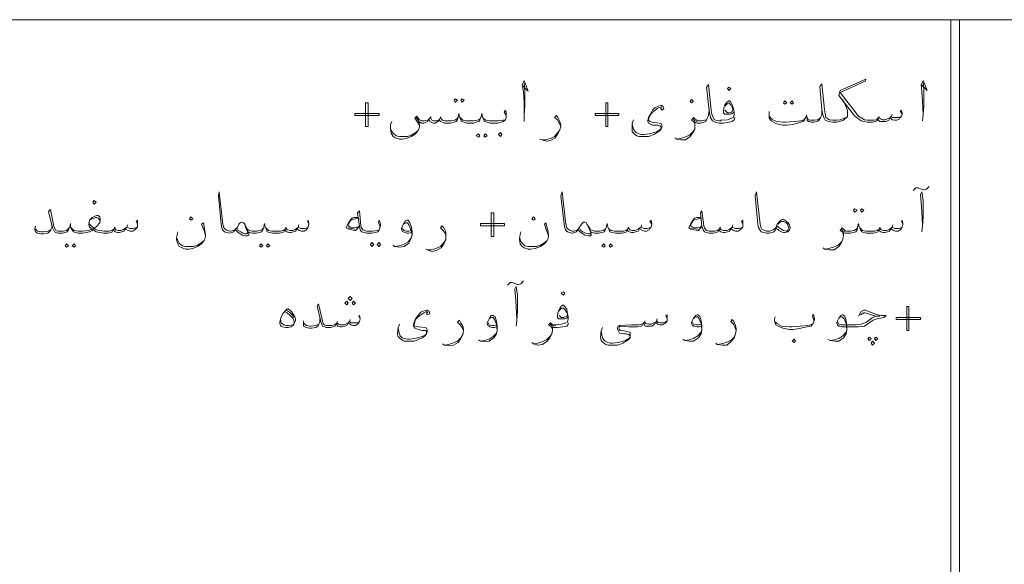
# Model space of a CAD drawing. Header units: inches. Extents: x 5.7 to 89.8, y 4 to 63.5.
# Tile 4 of 34: x 24.2 to 38.2, y 20.8 to 28.6. Entities that reach past the tile are written whole.
import ezdxf

# ---------------------------------------------------------------- set-up
doc = ezdxf.new("R2010")
doc.units = ezdxf.units.IN
doc.header["$MEASUREMENT"] = 0
doc.layers.add('PDF_textt', color=7, linetype='Continuous')

msp = doc.modelspace()

# ---------------------------------------------------------------- linework, layer by layer
at = {"layer": 'PDF_textt', "lineweight": 20}
for points in [[(74.423, 28.592), (19.323, 28.592)], [(37.469, 28.592), (37.469, 13.057)], [(37.594, 28.592), (37.594, 13.057)], [(31.362, 27.648), (31.439, 27.571), (31.382, 27.725), (31.353, 27.667), (31.372, 27.561), (31.382, 27.417), (31.382, 27.224), (31.382, 27.138)], [(31.382, 27.224), (31.391, 27.359), (31.391, 27.581), (31.382, 27.686)], [(36.775, 27.243), (36.746, 27.292), (36.766, 27.301), (36.775, 27.263), (36.775, 27.243), (36.766, 27.215), (36.746, 27.195), (36.737, 27.176), (36.698, 27.157), (36.669, 27.157), (36.631, 27.166), (36.611, 27.186), (36.602, 27.195), (36.583, 27.157), (36.544, 27.138), (36.515, 27.138), (36.486, 27.138), (36.457, 27.138), (36.438, 27.157), (36.428, 27.186), (36.419, 27.147), (36.39, 27.138), (36.351, 27.128), (36.303, 27.128), (36.274, 27.128), (36.226, 27.138), (36.188, 27.147), (36.139, 27.186), (36.101, 27.215), (35.87, 27.513), (35.889, 27.581), (36.255, 27.744), (36.245, 27.715), (35.889, 27.552), (36.149, 27.215), (36.197, 27.186), (36.236, 27.166), (36.274, 27.157), (36.303, 27.157), (36.371, 27.157), (36.409, 27.166), (36.428, 27.186), (36.438, 27.195), (36.467, 27.176), (36.496, 27.166), (36.534, 27.166), (36.583, 27.186), (36.602, 27.195), (36.621, 27.215), (36.631, 27.195), (36.66, 27.195), (36.708, 27.195), (36.737, 27.195), (36.766, 27.215)], [(37.054, 27.658), (37.131, 27.581), (37.074, 27.725), (37.045, 27.667), (37.054, 27.561), (37.064, 27.426), (37.074, 27.234), (37.064, 27.147)], [(37.074, 27.234), (37.083, 27.369), (37.083, 27.59), (37.074, 27.696)], [(34.387, 27.195), (34.377, 27.166), (34.348, 27.138), (34.3, 27.128), (34.223, 27.118), (34.194, 27.118), (34.165, 27.118), (34.107, 27.128), (34.069, 27.147), (34.04, 27.195), (34.03, 27.243), (34.021, 27.301), (33.982, 27.629), (34.011, 27.667), (34.05, 27.301), (34.059, 27.243), (34.078, 27.195), (34.098, 27.166), (34.117, 27.157), (34.165, 27.147), (34.194, 27.147)], [(35.928, 27.455), (35.966, 27.369), (35.995, 27.301), (35.995, 27.253), (35.995, 27.234), (35.995, 27.205), (35.956, 27.176), (35.937, 27.157), (35.879, 27.138), (35.841, 27.128), (35.812, 27.128), (35.783, 27.128), (35.725, 27.138), (35.677, 27.157), (35.658, 27.195), (35.639, 27.253), (35.629, 27.311), (35.6, 27.638), (35.629, 27.677), (35.668, 27.311), (35.677, 27.253), (35.687, 27.195), (35.716, 27.176), (35.735, 27.166), (35.783, 27.157), (35.812, 27.157), (35.841, 27.157), (35.889, 27.166), (35.947, 27.186), (35.995, 27.205)], [(34.377, 27.272), (34.348, 27.253), (34.329, 27.243), (34.29, 27.243), (34.261, 27.243), (34.242, 27.243), (34.223, 27.263), (34.223, 27.282), (34.232, 27.33), (34.242, 27.378), (34.271, 27.417), (34.3, 27.436), (34.31, 27.436), (34.329, 27.417), (34.348, 27.378), (34.367, 27.321), (34.377, 27.272), (34.377, 27.243), (34.367, 27.195), (34.319, 27.176), (34.281, 27.166), (34.194, 27.157), (34.184, 27.157)], [(34.242, 27.359), (34.281, 27.398), (34.3, 27.407), (34.329, 27.378), (34.358, 27.321), (34.358, 27.301), (34.348, 27.282), (34.338, 27.272), (34.3, 27.263), (34.281, 27.263), (34.261, 27.282), (34.242, 27.301)], [(31.122, 27.195), (31.122, 27.215), (31.112, 27.243), (31.093, 27.272), (31.112, 27.301), (31.122, 27.282), (31.122, 27.243), (31.122, 27.224), (31.122, 27.195), (31.112, 27.166), (31.083, 27.138), (31.054, 27.128), (31.006, 27.118), (30.939, 27.118), (30.89, 27.118), (30.852, 27.128), (30.813, 27.138), (30.804, 27.166), (30.785, 27.205), (30.775, 27.253), (30.765, 27.205), (30.746, 27.166), (30.736, 27.138), (30.698, 27.128), (30.659, 27.118), (30.611, 27.118), (30.563, 27.118), (30.524, 27.128), (30.486, 27.138), (30.476, 27.166), (30.457, 27.205), (30.447, 27.253), (30.438, 27.205), (30.428, 27.166), (30.409, 27.138), (30.38, 27.128), (30.332, 27.118), (30.284, 27.118), (30.245, 27.118), (30.216, 27.128), (30.187, 27.138), (30.168, 27.166), (30.149, 27.138), (30.11, 27.118), (30.081, 27.118), (30.053, 27.128), (30.033, 27.138), (30.024, 27.176), (30.004, 27.138), (29.976, 27.128), (29.947, 27.118), (29.918, 27.118), (29.879, 27.138), (29.841, 27.195)], [(33.327, 27.33), (33.346, 27.301), (33.375, 27.321), (33.366, 27.349), (33.346, 27.369), (33.327, 27.369), (33.279, 27.349), (33.25, 27.34), (33.212, 27.301), (33.183, 27.243), (33.154, 27.195), (33.144, 27.157), (33.144, 27.138), (33.154, 27.118), (33.163, 27.109), (33.212, 27.089), (33.279, 27.089), (33.318, 27.08), (33.327, 27.07), (33.337, 27.051), (33.327, 27.032), (33.318, 27.022), (33.269, 26.993), (33.202, 26.974), (33.163, 26.964), (33.086, 26.955), (33.057, 26.955), (33.019, 26.964), (32.98, 26.983), (32.961, 27.003), (32.942, 27.032), (32.932, 27.06), (32.923, 27.118)], [(33.346, 27.33), (33.337, 27.349), (33.289, 27.33), (33.25, 27.301), (33.202, 27.263), (33.183, 27.234), (33.163, 27.195), (33.154, 27.157), (33.173, 27.138), (33.212, 27.128), (33.308, 27.118), (33.337, 27.109), (33.346, 27.089), (33.346, 27.06), (33.337, 27.032), (33.308, 27.003), (33.279, 26.983), (33.231, 26.955), (33.183, 26.935), (33.154, 26.926), (33.096, 26.926), (33.077, 26.926), (33.019, 26.926), (32.99, 26.935), (32.952, 26.964), (32.923, 26.993), (32.923, 27.032), (32.923, 27.118), (32.942, 27.166)], [(34.021, 27.301), (34.011, 27.224), (33.992, 27.186), (33.972, 27.138), (33.944, 27.128), (33.895, 27.118), (33.876, 27.118), (33.847, 27.118), (33.818, 27.128), (33.818, 27.089), (33.818, 27.032), (33.789, 26.983), (33.751, 26.926), (33.684, 26.877), (33.616, 26.877), (33.558, 26.887), (33.529, 26.906)], [(35.629, 27.311), (35.629, 27.234), (35.61, 27.195), (35.581, 27.147), (35.562, 27.138), (35.513, 27.128), (35.485, 27.128), (35.475, 27.128), (35.456, 27.138), (35.436, 27.138), (35.417, 27.157), (35.417, 27.186), (35.408, 27.234), (35.398, 27.195), (35.379, 27.157), (35.359, 27.138), (35.33, 27.128), (35.215, 27.099), (35.128, 27.089), (35.07, 27.089), (34.974, 27.109), (34.907, 27.147), (34.878, 27.186), (34.878, 27.215), (34.878, 27.243), (34.878, 27.282)], [(29.879, 27.138), (29.889, 27.089), (29.889, 27.06), (29.87, 27.012), (29.831, 26.964), (29.773, 26.926), (29.696, 26.897), (29.638, 26.887), (29.6, 26.887), (29.542, 26.906), (29.513, 26.926), (29.484, 26.974), (29.475, 27.041), (29.475, 27.099), (29.494, 27.138)], [(30.428, 27.195), (30.419, 27.176), (30.39, 27.157), (30.341, 27.147), (30.284, 27.147), (30.245, 27.147), (30.216, 27.157), (30.197, 27.176), (30.187, 27.195), (30.168, 27.166), (30.13, 27.147), (30.091, 27.147), (30.062, 27.157), (30.043, 27.195), (30.024, 27.176), (30.004, 27.157), (29.956, 27.147), (29.918, 27.147), (29.889, 27.166), (29.87, 27.186), (29.85, 27.215), (29.821, 27.186), (29.87, 27.118), (29.889, 27.089)], [(30.053, 27.205), (30.043, 27.195)], [(30.197, 27.205), (30.187, 27.195)], [(30.756, 27.195), (30.746, 27.176), (30.717, 27.157), (30.669, 27.147), (30.611, 27.147), (30.553, 27.147), (30.505, 27.157), (30.486, 27.176), (30.467, 27.195)], [(30.794, 27.195), (30.804, 27.176), (30.833, 27.157), (30.881, 27.147), (30.939, 27.147), (31.016, 27.147), (31.083, 27.157), (31.112, 27.166)], [(31.902, 27.08), (31.882, 27.118), (31.863, 27.157), (31.815, 27.195), (31.844, 27.224), (31.863, 27.195), (31.892, 27.138), (31.902, 27.089), (31.902, 27.07), (31.892, 27.022), (31.863, 26.964), (31.825, 26.906), (31.757, 26.868), (31.699, 26.858), (31.632, 26.877), (31.603, 26.887)], [(33.992, 27.186), (33.982, 27.166), (33.953, 27.157), (33.905, 27.147), (33.876, 27.147), (33.867, 27.147), (33.838, 27.157), (33.799, 27.195), (33.77, 27.157), (33.799, 27.138), (33.818, 27.118), (33.818, 27.089)], [(33.847, 27.138), (33.818, 27.147), (33.789, 27.176)], [(34.878, 27.215), (34.926, 27.166), (34.984, 27.138), (35.07, 27.128), (35.109, 27.128), (35.234, 27.138), (35.33, 27.147), (35.369, 27.166), (35.398, 27.195)], [(35.61, 27.195), (35.59, 27.176), (35.571, 27.166), (35.523, 27.157), (35.485, 27.157), (35.465, 27.157), (35.436, 27.166), (35.417, 27.195)], [(36.448, 27.215), (36.438, 27.195)], [(36.631, 27.243), (36.621, 27.215)], [(29.475, 27.051), (29.484, 27.012), (29.513, 26.974), (29.552, 26.935), (29.6, 26.926), (29.638, 26.926), (29.715, 26.926), (29.773, 26.945), (29.821, 26.974), (29.87, 27.012)], [(31.642, 26.877), (31.69, 26.877), (31.757, 26.897), (31.815, 26.926), (31.863, 26.983), (31.892, 27.022)], [(33.558, 26.887), (33.606, 26.897), (33.674, 26.916), (33.741, 26.945), (33.789, 26.993), (33.818, 27.032)], [(28.309, 25.674), (28.29, 25.712), (28.3, 25.731), (28.309, 25.683), (28.309, 25.674), (28.3, 25.635), (28.29, 25.616), (28.271, 25.597), (28.242, 25.577), (28.203, 25.577), (28.174, 25.587), (28.146, 25.606), (28.146, 25.625), (28.117, 25.577), (28.088, 25.568), (28.049, 25.558), (28.03, 25.558), (27.991, 25.568), (27.982, 25.577), (27.972, 25.606), (27.953, 25.568), (27.934, 25.558), (27.886, 25.548), (27.837, 25.548), (27.789, 25.548), (27.751, 25.558), (27.712, 25.568), (27.703, 25.597), (27.683, 25.635), (27.674, 25.683), (27.664, 25.635), (27.654, 25.597), (27.635, 25.568), (27.606, 25.558), (27.558, 25.548), (27.51, 25.548), (27.5, 25.548), (27.462, 25.558), (27.442, 25.568), (27.423, 25.616), (27.394, 25.674), (27.375, 25.693), (27.356, 25.702), (27.346, 25.702), (27.327, 25.693), (27.308, 25.674), (27.288, 25.635), (27.26, 25.597), (27.24, 25.577), (27.24, 25.568), (27.211, 25.558), (27.182, 25.548), (27.134, 25.558), (27.105, 25.568), (27.077, 25.597), (27.067, 25.625), (27.057, 25.674), (27.019, 26.078), (27.028, 26.136), (27.077, 25.712), (27.086, 25.654), (27.096, 25.625), (27.115, 25.606), (27.144, 25.587), (27.182, 25.577), (27.192, 25.577), (27.24, 25.587), (27.25, 25.597), (27.26, 25.606), (27.288, 25.635)], [(33.202, 25.674), (33.173, 25.712), (33.192, 25.731), (33.202, 25.683), (33.202, 25.674), (33.192, 25.635), (33.173, 25.616), (33.163, 25.597), (33.125, 25.577), (33.096, 25.577), (33.067, 25.587), (33.038, 25.606), (33.029, 25.625), (33.009, 25.577), (32.971, 25.568), (32.942, 25.558), (32.913, 25.558), (32.884, 25.568), (32.865, 25.577), (32.855, 25.606), (32.846, 25.568), (32.817, 25.558), (32.778, 25.548), (32.73, 25.548), (32.682, 25.548), (32.643, 25.558), (32.605, 25.568), (32.595, 25.597), (32.576, 25.635), (32.566, 25.683), (32.557, 25.635), (32.537, 25.597), (32.528, 25.568), (32.489, 25.558), (32.451, 25.548), (32.403, 25.548), (32.383, 25.548), (32.354, 25.558), (32.326, 25.568), (32.316, 25.616), (32.277, 25.674), (32.268, 25.693), (32.248, 25.702), (32.229, 25.702), (32.22, 25.693), (32.2, 25.674), (32.171, 25.635), (32.152, 25.597), (32.133, 25.577), (32.123, 25.568), (32.104, 25.558), (32.075, 25.548), (32.065, 25.548), (32.027, 25.558), (31.998, 25.568), (31.969, 25.597), (31.96, 25.625), (31.95, 25.674), (31.902, 26.078), (31.921, 26.136), (31.969, 25.712), (31.979, 25.654), (31.988, 25.625), (32.008, 25.606), (32.037, 25.587), (32.065, 25.577), (32.075, 25.577), (32.085, 25.577), (32.123, 25.587), (32.143, 25.597), (32.152, 25.606), (32.171, 25.635)], [(34.974, 25.625), (34.964, 25.587), (34.945, 25.568), (34.926, 25.558), (34.878, 25.548), (34.849, 25.548), (34.839, 25.548), (34.801, 25.558), (34.762, 25.568), (34.743, 25.597), (34.724, 25.625), (34.714, 25.674), (34.676, 26.078), (34.695, 26.136), (34.743, 25.712), (34.753, 25.654), (34.762, 25.625), (34.772, 25.606), (34.81, 25.587), (34.839, 25.577), (34.849, 25.577), (34.887, 25.577), (34.936, 25.597), (34.974, 25.625), (34.984, 25.645)], [(36.929, 26.155), (36.968, 26.194), (36.997, 26.194), (37.074, 26.165), (37.083, 26.165), (37.122, 26.174), (37.16, 26.213)], [(37.054, 25.568), (37.064, 25.654), (37.074, 25.78), (37.074, 26.011), (37.054, 26.136), (37.035, 26.097), (37.045, 25.991), (37.054, 25.847), (37.064, 25.664)], [(25.863, 25.674), (25.844, 25.712), (25.863, 25.731), (25.863, 25.683), (25.863, 25.674), (25.863, 25.635), (25.844, 25.616), (25.824, 25.597), (25.796, 25.577), (25.757, 25.577), (25.728, 25.587), (25.699, 25.606), (25.699, 25.625), (25.67, 25.577), (25.641, 25.568), (25.603, 25.558), (25.584, 25.558), (25.545, 25.568), (25.536, 25.577), (25.526, 25.606), (25.507, 25.568), (25.487, 25.558), (25.439, 25.548), (25.391, 25.548), (25.381, 25.548), (25.324, 25.558), (25.275, 25.568), (25.247, 25.587), (25.237, 25.606), (25.218, 25.587), (25.179, 25.568), (25.131, 25.558), (25.083, 25.548), (25.064, 25.548), (25.015, 25.548), (24.977, 25.558), (24.948, 25.568), (24.929, 25.597), (24.909, 25.635), (24.909, 25.683), (24.9, 25.635), (24.881, 25.597), (24.861, 25.568), (24.832, 25.558), (24.794, 25.548), (24.746, 25.548), (24.727, 25.548), (24.698, 25.558), (24.678, 25.568), (24.649, 25.625), (24.592, 25.857), (24.621, 25.885), (24.669, 25.645), (24.688, 25.606), (24.698, 25.587), (24.727, 25.577), (24.746, 25.577), (24.804, 25.577), (24.852, 25.587), (24.871, 25.606), (24.89, 25.625)], [(29.321, 25.625), (29.321, 25.645), (29.311, 25.674), (29.301, 25.702), (29.311, 25.731), (29.321, 25.712), (29.33, 25.674), (29.33, 25.654), (29.321, 25.625), (29.311, 25.597), (29.292, 25.568), (29.253, 25.558), (29.205, 25.548), (29.147, 25.548), (29.138, 25.548), (29.099, 25.558), (29.061, 25.568), (29.041, 25.597), (29.032, 25.645), (29.003, 25.837), (29.032, 25.866), (29.051, 25.654), (29.061, 25.625), (29.08, 25.597), (29.099, 25.587), (29.138, 25.577), (29.147, 25.577), (29.215, 25.577), (29.292, 25.587), (29.311, 25.597)], [(34.502, 25.674), (34.483, 25.712), (34.502, 25.731), (34.502, 25.683), (34.502, 25.674), (34.502, 25.635), (34.483, 25.616), (34.464, 25.597), (34.435, 25.577), (34.396, 25.577), (34.367, 25.587), (34.338, 25.606), (34.338, 25.625), (34.31, 25.577), (34.281, 25.568), (34.242, 25.558), (34.223, 25.558), (34.184, 25.568), (34.175, 25.577), (34.165, 25.606), (34.146, 25.568), (34.127, 25.558), (34.078, 25.548), (34.03, 25.548), (34.021, 25.548), (33.982, 25.558), (33.953, 25.568), (33.934, 25.597), (33.915, 25.645), (33.895, 25.837), (33.915, 25.866), (33.944, 25.654), (33.953, 25.625), (33.972, 25.597), (33.982, 25.587), (34.021, 25.577), (34.03, 25.577), (34.098, 25.577), (34.136, 25.587), (34.165, 25.606), (34.175, 25.625), (34.194, 25.597), (34.232, 25.587), (34.271, 25.587), (34.31, 25.606), (34.338, 25.625), (34.348, 25.635), (34.367, 25.625), (34.396, 25.616), (34.444, 25.616), (34.473, 25.625), (34.502, 25.635)], [(24.919, 25.625), (24.938, 25.606), (24.958, 25.587), (25.015, 25.577), (25.064, 25.577), (25.083, 25.577), (25.16, 25.587), (25.218, 25.606), (25.179, 25.635), (25.17, 25.664), (25.17, 25.674), (25.179, 25.731), (25.218, 25.77), (25.256, 25.789), (25.285, 25.799), (25.304, 25.799), (25.324, 25.78), (25.333, 25.751), (25.333, 25.731), (25.324, 25.693), (25.285, 25.645), (25.247, 25.616), (25.275, 25.597), (25.314, 25.587), (25.381, 25.577), (25.391, 25.577), (25.458, 25.577), (25.497, 25.587), (25.526, 25.606), (25.536, 25.625), (25.555, 25.597), (25.593, 25.587), (25.632, 25.587), (25.67, 25.606), (25.699, 25.625), (25.709, 25.635), (25.728, 25.625), (25.757, 25.616), (25.805, 25.616), (25.834, 25.625), (25.863, 25.635)], [(25.324, 25.693), (25.324, 25.731), (25.304, 25.76), (25.285, 25.77), (25.275, 25.77), (25.218, 25.751), (25.179, 25.731)], [(29.012, 25.77), (28.945, 25.77), (28.926, 25.76), (28.906, 25.741), (28.868, 25.683), (28.839, 25.625), (28.878, 25.606), (28.964, 25.587), (28.974, 25.587), (29.032, 25.645)], [(29.012, 25.76), (28.935, 25.741), (28.906, 25.731), (28.868, 25.674), (28.868, 25.664), (28.878, 25.645), (28.897, 25.635), (28.993, 25.625), (29.032, 25.654)], [(29.773, 25.558), (29.735, 25.548), (29.706, 25.548), (29.677, 25.558), (29.658, 25.568), (29.638, 25.577), (29.629, 25.606), (29.629, 25.625), (29.658, 25.674), (29.687, 25.722), (29.706, 25.731), (29.725, 25.731), (29.744, 25.702), (29.773, 25.635), (29.783, 25.568), (29.783, 25.519), (29.764, 25.462), (29.735, 25.404), (29.667, 25.356), (29.6, 25.346), (29.532, 25.356), (29.513, 25.375)], [(33.905, 25.77), (33.838, 25.77), (33.809, 25.76), (33.799, 25.741), (33.761, 25.683), (33.732, 25.625), (33.761, 25.606), (33.857, 25.587), (33.867, 25.587), (33.915, 25.645)], [(33.905, 25.76), (33.828, 25.741), (33.799, 25.731), (33.761, 25.674), (33.761, 25.664), (33.761, 25.645), (33.789, 25.635), (33.886, 25.625), (33.915, 25.654)], [(35.003, 25.674), (35.032, 25.702), (35.051, 25.712), (35.08, 25.712), (35.099, 25.702), (35.119, 25.693), (35.138, 25.674), (35.157, 25.625), (35.138, 25.587), (35.128, 25.577), (35.08, 25.587), (35.032, 25.616), (34.993, 25.645)], [(36.785, 25.674), (36.766, 25.712), (36.775, 25.731), (36.785, 25.683), (36.785, 25.674), (36.775, 25.635), (36.766, 25.616), (36.746, 25.597), (36.717, 25.577), (36.679, 25.577), (36.65, 25.587), (36.621, 25.606), (36.621, 25.625), (36.592, 25.577), (36.563, 25.568), (36.525, 25.558), (36.505, 25.558), (36.467, 25.568), (36.457, 25.577), (36.448, 25.606), (36.428, 25.568), (36.409, 25.558), (36.361, 25.548), (36.313, 25.548), (36.265, 25.548), (36.226, 25.558), (36.197, 25.568), (36.178, 25.597), (36.159, 25.635), (36.149, 25.683), (36.139, 25.635), (36.13, 25.597), (36.111, 25.568), (36.082, 25.558), (36.034, 25.548), (35.985, 25.548), (35.966, 25.548), (35.937, 25.558), (35.937, 25.519), (35.928, 25.462), (35.908, 25.414), (35.87, 25.356), (35.802, 25.308), (35.735, 25.308), (35.668, 25.317), (35.648, 25.336)], [(24.64, 25.674), (24.64, 25.625), (24.621, 25.587), (24.601, 25.568), (24.582, 25.548), (24.524, 25.539), (24.486, 25.539), (24.438, 25.548), (24.409, 25.568), (24.399, 25.597), (24.399, 25.616), (24.409, 25.645)], [(24.399, 25.616), (24.438, 25.577), (24.495, 25.568), (24.515, 25.568), (24.582, 25.577), (24.601, 25.587), (24.621, 25.597)], [(25.17, 25.693), (25.179, 25.674), (25.208, 25.645), (25.247, 25.616)], [(25.545, 25.635), (25.536, 25.625)], [(25.719, 25.664), (25.709, 25.635)], [(26.836, 25.51), (26.816, 25.587), (26.778, 25.674), (26.807, 25.693), (26.826, 25.587), (26.836, 25.519), (26.836, 25.5), (26.826, 25.462), (26.816, 25.442), (26.778, 25.394), (26.72, 25.356), (26.653, 25.327), (26.595, 25.317), (26.547, 25.317), (26.499, 25.336), (26.46, 25.356), (26.441, 25.394), (26.422, 25.452), (26.422, 25.471), (26.431, 25.529), (26.441, 25.568)], [(27.442, 25.568), (27.452, 25.539), (27.452, 25.519), (27.433, 25.51), (27.404, 25.51), (27.356, 25.519), (27.327, 25.539), (27.288, 25.568), (27.26, 25.597)], [(27.394, 25.674), (27.404, 25.635), (27.433, 25.568), (27.433, 25.548), (27.423, 25.539), (27.404, 25.539), (27.365, 25.548), (27.337, 25.568), (27.298, 25.587), (27.279, 25.625)], [(27.664, 25.625), (27.645, 25.606), (27.616, 25.587), (27.568, 25.577), (27.51, 25.577), (27.5, 25.577), (27.462, 25.587), (27.442, 25.597), (27.423, 25.616)], [(27.693, 25.625), (27.712, 25.606), (27.731, 25.587), (27.78, 25.577), (27.837, 25.577), (27.905, 25.577), (27.943, 25.587), (27.972, 25.606), (27.982, 25.625), (28.001, 25.597), (28.04, 25.587), (28.078, 25.587), (28.117, 25.606), (28.146, 25.625), (28.155, 25.635), (28.174, 25.625), (28.194, 25.616), (28.252, 25.616), (28.28, 25.625), (28.3, 25.635)], [(27.982, 25.635), (27.982, 25.625)], [(28.165, 25.664), (28.155, 25.635)], [(28.964, 25.606), (28.868, 25.625)], [(29.658, 25.674), (29.677, 25.683), (29.696, 25.693), (29.715, 25.693), (29.735, 25.664), (29.754, 25.625), (29.764, 25.597), (29.783, 25.519), (29.764, 25.471), (29.725, 25.423), (29.658, 25.385), (29.59, 25.365), (29.542, 25.356)], [(29.764, 25.587), (29.735, 25.577), (29.696, 25.577), (29.667, 25.587), (29.648, 25.606), (29.638, 25.625)], [(30.264, 25.51), (30.255, 25.548), (30.226, 25.587), (30.187, 25.625), (30.207, 25.654), (30.236, 25.625), (30.264, 25.568), (30.264, 25.519), (30.264, 25.5), (30.264, 25.452), (30.236, 25.394), (30.197, 25.336), (30.13, 25.298), (30.062, 25.288), (29.995, 25.308), (29.976, 25.317)], [(31.728, 25.51), (31.699, 25.587), (31.671, 25.674), (31.69, 25.693), (31.719, 25.587), (31.728, 25.519), (31.728, 25.5), (31.719, 25.462), (31.709, 25.442), (31.671, 25.394), (31.613, 25.356), (31.536, 25.327), (31.478, 25.317), (31.439, 25.317), (31.382, 25.336), (31.353, 25.356), (31.324, 25.394), (31.314, 25.452), (31.314, 25.471), (31.324, 25.529), (31.334, 25.568)], [(32.326, 25.568), (32.335, 25.539), (32.335, 25.519), (32.326, 25.51), (32.297, 25.51), (32.248, 25.519), (32.22, 25.539), (32.181, 25.568), (32.152, 25.597)], [(32.277, 25.674), (32.297, 25.635), (32.326, 25.568), (32.326, 25.548), (32.316, 25.539), (32.297, 25.539), (32.258, 25.548), (32.22, 25.568), (32.191, 25.587), (32.171, 25.625)], [(32.547, 25.625), (32.537, 25.606), (32.509, 25.587), (32.46, 25.577), (32.403, 25.577), (32.383, 25.577), (32.354, 25.587), (32.326, 25.597), (32.316, 25.616)], [(32.586, 25.625), (32.595, 25.606), (32.624, 25.587), (32.672, 25.577), (32.73, 25.577), (32.797, 25.577), (32.836, 25.587), (32.855, 25.606), (32.865, 25.625), (32.894, 25.597), (32.923, 25.587), (32.961, 25.587), (33.009, 25.606), (33.029, 25.625), (33.048, 25.635), (33.067, 25.625), (33.086, 25.616), (33.135, 25.616), (33.173, 25.625), (33.192, 25.635)], [(32.874, 25.635), (32.865, 25.625)], [(33.057, 25.664), (33.048, 25.635)], [(33.857, 25.606), (33.761, 25.625)], [(34.184, 25.635), (34.175, 25.625)], [(34.358, 25.664), (34.348, 25.635)], [(36.139, 25.625), (36.12, 25.606), (36.091, 25.587), (36.043, 25.577), (35.985, 25.577), (35.956, 25.587), (35.918, 25.625), (35.889, 25.587), (35.918, 25.568), (35.928, 25.548), (35.937, 25.519)], [(35.966, 25.568), (35.928, 25.577), (35.908, 25.606)], [(36.168, 25.625), (36.188, 25.606), (36.207, 25.587), (36.255, 25.577), (36.313, 25.577), (36.38, 25.577), (36.419, 25.587), (36.448, 25.606), (36.457, 25.625), (36.477, 25.597), (36.515, 25.587), (36.554, 25.587), (36.592, 25.606), (36.621, 25.625), (36.631, 25.635), (36.65, 25.625), (36.669, 25.616), (36.727, 25.616), (36.756, 25.625), (36.775, 25.635)], [(36.457, 25.635), (36.457, 25.625)], [(36.64, 25.664), (36.631, 25.635)], [(26.431, 25.471), (26.441, 25.442), (26.46, 25.404), (26.499, 25.365), (26.547, 25.356), (26.585, 25.356), (26.662, 25.356), (26.72, 25.375), (26.768, 25.404), (26.816, 25.442)], [(30.004, 25.308), (30.053, 25.308), (30.12, 25.327), (30.187, 25.356), (30.236, 25.414), (30.264, 25.452)], [(31.324, 25.471), (31.324, 25.442), (31.353, 25.404), (31.391, 25.365), (31.439, 25.356), (31.478, 25.356), (31.555, 25.356), (31.613, 25.375), (31.661, 25.404), (31.709, 25.442)], [(35.677, 25.317), (35.725, 25.327), (35.793, 25.346), (35.86, 25.375), (35.908, 25.423), (35.928, 25.462)], [(31.141, 24.807), (31.179, 24.845), (31.208, 24.845), (31.285, 24.816), (31.295, 24.816), (31.334, 24.826), (31.372, 24.865)], [(31.266, 24.219), (31.276, 24.306), (31.285, 24.431), (31.285, 24.662), (31.266, 24.787), (31.247, 24.749), (31.256, 24.643), (31.266, 24.499), (31.276, 24.316)], [(27.991, 24.45), (28.03, 24.422), (28.078, 24.373), (28.088, 24.344)], [(29.041, 24.325), (29.022, 24.364), (29.032, 24.373), (29.041, 24.335), (29.041, 24.325), (29.032, 24.287), (29.022, 24.267), (29.003, 24.248), (28.974, 24.229), (28.935, 24.229), (28.906, 24.239), (28.878, 24.258), (28.868, 24.267), (28.849, 24.229), (28.82, 24.219), (28.781, 24.21), (28.762, 24.21), (28.723, 24.219), (28.714, 24.229), (28.704, 24.258), (28.685, 24.219), (28.656, 24.21), (28.618, 24.2), (28.569, 24.2), (28.55, 24.2), (28.531, 24.21), (28.502, 24.219), (28.483, 24.267), (28.425, 24.508), (28.444, 24.537), (28.502, 24.296), (28.512, 24.258), (28.531, 24.239), (28.55, 24.229), (28.569, 24.229), (28.637, 24.229), (28.675, 24.239), (28.704, 24.258), (28.714, 24.267), (28.733, 24.248), (28.762, 24.239), (28.81, 24.239), (28.849, 24.258), (28.868, 24.267), (28.887, 24.287), (28.906, 24.267), (28.926, 24.267), (28.974, 24.267), (29.012, 24.267), (29.032, 24.287)], [(29.985, 24.412), (29.995, 24.383), (30.033, 24.402), (30.024, 24.431), (29.995, 24.45), (29.985, 24.45), (29.927, 24.431), (29.908, 24.422), (29.87, 24.373), (29.831, 24.325), (29.812, 24.277), (29.802, 24.239), (29.802, 24.219), (29.812, 24.2), (29.821, 24.19), (29.87, 24.171), (29.927, 24.161), (29.976, 24.161), (29.985, 24.152), (29.985, 24.133), (29.985, 24.113), (29.976, 24.104), (29.927, 24.075), (29.86, 24.056), (29.821, 24.046), (29.744, 24.036), (29.715, 24.036), (29.667, 24.046), (29.638, 24.056), (29.61, 24.084), (29.6, 24.113), (29.59, 24.142), (29.581, 24.2)], [(32.008, 24.354), (31.988, 24.335), (31.96, 24.325), (31.921, 24.325), (31.892, 24.325), (31.873, 24.325), (31.854, 24.344), (31.854, 24.364), (31.863, 24.412), (31.882, 24.46), (31.902, 24.499), (31.931, 24.518), (31.94, 24.518), (31.96, 24.499), (31.988, 24.46), (31.998, 24.402), (32.008, 24.354), (32.008, 24.325), (31.998, 24.277), (31.95, 24.258), (31.911, 24.248), (31.834, 24.239), (31.815, 24.239)], [(31.882, 24.441), (31.911, 24.479), (31.94, 24.479), (31.96, 24.46), (31.998, 24.402), (31.998, 24.373), (31.988, 24.364), (31.969, 24.354), (31.94, 24.344), (31.911, 24.344), (31.892, 24.364), (31.882, 24.383)], [(36.149, 24.364), (36.188, 24.431), (36.226, 24.45), (36.245, 24.45), (36.371, 24.402), (36.428, 24.383), (36.477, 24.373), (36.544, 24.373), (36.515, 24.344), (36.467, 24.335), (36.419, 24.325), (36.361, 24.306), (36.303, 24.267), (36.236, 24.219), (36.149, 24.21), (36.053, 24.21), (35.918, 24.21), (35.879, 24.219), (35.87, 24.219), (35.851, 24.239), (35.841, 24.267), (35.841, 24.277), (35.87, 24.335), (35.899, 24.373), (35.918, 24.383), (35.928, 24.383), (35.956, 24.364), (35.976, 24.296), (35.985, 24.229), (35.985, 24.171), (35.976, 24.113), (35.937, 24.056), (35.87, 24.007), (35.812, 24.007), (35.745, 24.017), (35.716, 24.036)], [(28.078, 24.239), (28.02, 24.229), (27.982, 24.229), (27.953, 24.239), (27.914, 24.267), (27.905, 24.325)], [(27.963, 24.431), (28.001, 24.412), (28.04, 24.373), (28.078, 24.335), (28.097, 24.287), (28.097, 24.267)], [(28.463, 24.325), (28.463, 24.277), (28.444, 24.239), (28.435, 24.219), (28.406, 24.2), (28.348, 24.19), (28.319, 24.19), (28.271, 24.2), (28.232, 24.219), (28.232, 24.248), (28.232, 24.267), (28.232, 24.296)], [(28.897, 24.316), (28.887, 24.287)], [(30.004, 24.412), (29.985, 24.431), (29.947, 24.412), (29.908, 24.383), (29.86, 24.344), (29.831, 24.316), (29.821, 24.277), (29.812, 24.239), (29.821, 24.219), (29.87, 24.21), (29.966, 24.2), (29.985, 24.19), (29.995, 24.171), (29.995, 24.142), (29.985, 24.113), (29.966, 24.084), (29.927, 24.056), (29.879, 24.036), (29.841, 24.017), (29.812, 24.007), (29.754, 24.007), (29.725, 24.007), (29.667, 24.007), (29.648, 24.017), (29.61, 24.046), (29.581, 24.075), (29.571, 24.113), (29.581, 24.2), (29.6, 24.248)], [(30.515, 24.161), (30.496, 24.2), (30.467, 24.239), (30.428, 24.277), (30.457, 24.306), (30.476, 24.267), (30.505, 24.219), (30.515, 24.171), (30.515, 24.152), (30.505, 24.104), (30.476, 24.046), (30.438, 23.988), (30.37, 23.95), (30.303, 23.94), (30.245, 23.95), (30.216, 23.969)], [(30.987, 24.21), (30.958, 24.2), (30.929, 24.2), (30.89, 24.21), (30.881, 24.219), (30.862, 24.229), (30.852, 24.258), (30.852, 24.267), (30.881, 24.325), (30.91, 24.373), (30.929, 24.373), (30.939, 24.373), (30.968, 24.354), (30.987, 24.287), (30.996, 24.219), (30.996, 24.161), (30.987, 24.113), (30.948, 24.056), (30.881, 24.007), (30.823, 23.998), (30.756, 24.007), (30.727, 24.027)], [(30.881, 24.325), (30.89, 24.335), (30.919, 24.344), (30.939, 24.344), (30.958, 24.316), (30.977, 24.267), (30.987, 24.248), (30.996, 24.161), (30.987, 24.123), (30.939, 24.075), (30.881, 24.036), (30.813, 24.017), (30.765, 24.007)], [(33.423, 24.325), (33.404, 24.373), (33.423, 24.383), (33.423, 24.344), (33.423, 24.325), (33.423, 24.296), (33.404, 24.267), (33.385, 24.258), (33.356, 24.239), (33.318, 24.239), (33.289, 24.248), (33.269, 24.267), (33.26, 24.277), (33.231, 24.239), (33.202, 24.219), (33.163, 24.219), (33.144, 24.219), (33.106, 24.219), (33.096, 24.239), (33.086, 24.267), (33.067, 24.229), (33.048, 24.219), (33, 24.21), (32.952, 24.21), (32.874, 24.21), (32.749, 24.219), (32.74, 24.219), (32.74, 24.21), (32.73, 24.19), (32.74, 24.171), (32.749, 24.161), (32.797, 24.152), (32.865, 24.142), (32.894, 24.133), (32.894, 24.113), (32.894, 24.084), (32.894, 24.056), (32.865, 24.027), (32.836, 24.007), (32.788, 23.978), (32.74, 23.959), (32.711, 23.95), (32.653, 23.95), (32.634, 23.95), (32.576, 23.95), (32.547, 23.959), (32.509, 23.988), (32.48, 24.017), (32.47, 24.065), (32.48, 24.152), (32.499, 24.2)], [(33.279, 24.325), (33.269, 24.296)], [(33.905, 24.219), (33.876, 24.21), (33.847, 24.21), (33.809, 24.219), (33.799, 24.219), (33.78, 24.239), (33.77, 24.267), (33.77, 24.277), (33.799, 24.335), (33.828, 24.373), (33.847, 24.383), (33.857, 24.383), (33.886, 24.364), (33.905, 24.296), (33.915, 24.229), (33.915, 24.171), (33.905, 24.113), (33.867, 24.056), (33.799, 24.007), (33.741, 24.007), (33.674, 24.017), (33.645, 24.036)], [(33.799, 24.325), (33.809, 24.344), (33.838, 24.354), (33.857, 24.354), (33.876, 24.325), (33.895, 24.277), (33.905, 24.258), (33.915, 24.171), (33.905, 24.133), (33.857, 24.084), (33.799, 24.046), (33.732, 24.027), (33.684, 24.017)], [(34.406, 24.161), (34.387, 24.21), (34.367, 24.248), (34.329, 24.287), (34.348, 24.316), (34.377, 24.277), (34.396, 24.229), (34.406, 24.181), (34.406, 24.161), (34.396, 24.113), (34.377, 24.056), (34.329, 23.998), (34.271, 23.95), (34.204, 23.95), (34.136, 23.959), (34.117, 23.978)], [(35.513, 24.277), (35.513, 24.306), (35.504, 24.335), (35.494, 24.364), (35.504, 24.393), (35.513, 24.373), (35.523, 24.325), (35.523, 24.316), (35.513, 24.277), (35.504, 24.258), (35.475, 24.219), (35.417, 24.21), (35.282, 24.181), (35.215, 24.171), (35.167, 24.171), (35.07, 24.19), (35.003, 24.219), (34.974, 24.239), (34.964, 24.267), (34.955, 24.287), (34.955, 24.316), (34.964, 24.354)], [(35.87, 24.325), (35.879, 24.344), (35.908, 24.354), (35.918, 24.354), (35.947, 24.325), (35.966, 24.277), (35.976, 24.258), (35.985, 24.171), (35.976, 24.133), (35.928, 24.084), (35.87, 24.046), (35.802, 24.027), (35.754, 24.017)], [(35.851, 24.287), (35.86, 24.267), (35.87, 24.248), (35.908, 24.239), (36.053, 24.239), (36.12, 24.239), (36.188, 24.248), (36.265, 24.277), (36.342, 24.335), (36.4, 24.364), (36.457, 24.364), (36.4, 24.364), (36.245, 24.412), (36.226, 24.412), (36.178, 24.383)], [(28.232, 24.267), (28.271, 24.229), (28.329, 24.219), (28.338, 24.219), (28.406, 24.229), (28.435, 24.239), (28.444, 24.248)], [(28.714, 24.287), (28.714, 24.267)], [(30.987, 24.239), (30.948, 24.229), (30.919, 24.229), (30.881, 24.239), (30.871, 24.258), (30.862, 24.277)], [(32.017, 24.267), (32.008, 24.248), (31.988, 24.219), (31.931, 24.21), (31.854, 24.2), (31.834, 24.2), (31.805, 24.2), (31.786, 24.21), (31.786, 24.161), (31.777, 24.113), (31.748, 24.056), (31.709, 24.007), (31.642, 23.959), (31.574, 23.95), (31.516, 23.969), (31.488, 23.988)], [(31.786, 24.171), (31.777, 24.2), (31.757, 24.219), (31.728, 24.239), (31.757, 24.267), (31.796, 24.239), (31.825, 24.229), (31.834, 24.229)], [(31.805, 24.219), (31.777, 24.229), (31.748, 24.258)], [(32.48, 24.152), (32.489, 24.094), (32.499, 24.056), (32.518, 24.027), (32.537, 24.007), (32.576, 23.988), (32.614, 23.978), (32.643, 23.978), (32.72, 23.988), (32.759, 23.998), (32.826, 24.017), (32.874, 24.046), (32.884, 24.056), (32.894, 24.075), (32.884, 24.094), (32.874, 24.104), (32.836, 24.113), (32.797, 24.113), (32.74, 24.123), (32.73, 24.142), (32.72, 24.161), (32.711, 24.181), (32.711, 24.19), (32.72, 24.219), (32.73, 24.219), (32.74, 24.229), (32.913, 24.239), (32.952, 24.239), (33.019, 24.239), (33.057, 24.248), (33.086, 24.267), (33.096, 24.277), (33.115, 24.258), (33.154, 24.248), (33.192, 24.248), (33.231, 24.267), (33.26, 24.277), (33.269, 24.296), (33.289, 24.277), (33.318, 24.267), (33.366, 24.267), (33.395, 24.277), (33.423, 24.296)], [(33.106, 24.296), (33.096, 24.277)], [(33.905, 24.248), (33.867, 24.239), (33.838, 24.239), (33.799, 24.248), (33.789, 24.267), (33.78, 24.287)], [(34.955, 24.287), (34.984, 24.258), (35.051, 24.219), (35.167, 24.21), (35.196, 24.21), (35.321, 24.219), (35.427, 24.229), (35.465, 24.239), (35.504, 24.258)], [(30.245, 23.95), (30.303, 23.959), (30.361, 23.978), (30.428, 24.007), (30.476, 24.056), (30.505, 24.104)], [(31.516, 23.969), (31.574, 23.978), (31.632, 23.998), (31.699, 24.027), (31.748, 24.075), (31.777, 24.113)], [(34.146, 23.959), (34.194, 23.969), (34.261, 23.988), (34.329, 24.017), (34.377, 24.065), (34.396, 24.113)]]:
    msp.add_lwpolyline(points, dxfattribs=at)
for points in [[(34.3, 27.581), (34.329, 27.609), (34.3, 27.629), (34.281, 27.609)], [(29.157, 27.407), (29.157, 27.07), (29.118, 27.07), (29.118, 27.407)], [(30.399, 27.465), (30.428, 27.446), (30.399, 27.417), (30.38, 27.446)], [(30.496, 27.465), (30.524, 27.446), (30.496, 27.417), (30.476, 27.446)], [(32.576, 27.407), (32.576, 27.07), (32.547, 27.07), (32.547, 27.407)], [(33.77, 27.407), (33.799, 27.426), (33.77, 27.455), (33.751, 27.426)], [(35.099, 27.436), (35.128, 27.407), (35.099, 27.388), (35.08, 27.407)], [(35.205, 27.436), (35.225, 27.407), (35.205, 27.388), (35.176, 27.407)], [(28.964, 27.253), (29.311, 27.253), (29.311, 27.224), (28.964, 27.224)], [(32.393, 27.253), (32.73, 27.253), (32.73, 27.224), (32.393, 27.224)], [(31.045, 26.926), (31.064, 26.955), (31.045, 26.983), (31.016, 26.955)], [(30.727, 26.964), (30.746, 26.935), (30.727, 26.916), (30.698, 26.935)], [(30.823, 26.964), (30.852, 26.935), (30.823, 26.916), (30.804, 26.935)], [(25.247, 25.963), (25.275, 25.991), (25.247, 26.011), (25.227, 25.991)], [(36.101, 25.895), (36.13, 25.876), (36.101, 25.847), (36.082, 25.876)], [(36.197, 25.895), (36.226, 25.876), (36.197, 25.847), (36.178, 25.876)], [(26.624, 25.78), (26.653, 25.751), (26.624, 25.731), (26.605, 25.751)], [(30.948, 25.837), (30.948, 25.5), (30.91, 25.5), (30.91, 25.837)], [(31.516, 25.78), (31.536, 25.751), (31.516, 25.731), (31.488, 25.751)], [(34.974, 25.625), (34.993, 25.674), (35.022, 25.712), (35.042, 25.731), (35.061, 25.741), (35.08, 25.741), (35.099, 25.731), (35.147, 25.693), (35.167, 25.664), (35.176, 25.625), (35.167, 25.597), (35.147, 25.568), (35.138, 25.568), (35.099, 25.558), (35.08, 25.558), (35.051, 25.568), (35.013, 25.587)], [(30.756, 25.683), (31.102, 25.683), (31.102, 25.654), (30.756, 25.654)], [(24.852, 25.394), (24.881, 25.365), (24.852, 25.346), (24.832, 25.365)], [(24.958, 25.394), (24.977, 25.365), (24.958, 25.346), (24.929, 25.365)], [(27.625, 25.394), (27.654, 25.365), (27.625, 25.346), (27.606, 25.365)], [(27.722, 25.394), (27.751, 25.365), (27.722, 25.346), (27.703, 25.365)], [(29.205, 25.414), (29.234, 25.385), (29.205, 25.356), (29.186, 25.385)], [(29.311, 25.414), (29.33, 25.385), (29.311, 25.356), (29.282, 25.385)], [(32.518, 25.394), (32.537, 25.365), (32.518, 25.346), (32.489, 25.365)], [(32.614, 25.394), (32.643, 25.365), (32.614, 25.346), (32.595, 25.365)], [(28.897, 24.585), (28.926, 24.614), (28.897, 24.643), (28.868, 24.614)], [(31.94, 24.662), (31.96, 24.691), (31.94, 24.71), (31.911, 24.691)], [(28.001, 24.47), (28.011, 24.47), (28.059, 24.431), (28.088, 24.383), (28.107, 24.354), (28.117, 24.325), (28.117, 24.296), (28.097, 24.258), (28.078, 24.229), (28.049, 24.21), (28.011, 24.2), (27.982, 24.2), (27.934, 24.21), (27.914, 24.219), (27.905, 24.229), (27.895, 24.258), (27.895, 24.267), (27.905, 24.325), (27.934, 24.393), (27.972, 24.441)], [(28.849, 24.527), (28.868, 24.547), (28.849, 24.576), (28.82, 24.547)], [(28.945, 24.527), (28.974, 24.547), (28.945, 24.576), (28.926, 24.547)], [(36.871, 24.499), (36.871, 24.161), (36.843, 24.161), (36.843, 24.499)], [(36.688, 24.344), (37.035, 24.344), (37.035, 24.316), (36.688, 24.316)], [(35.234, 23.988), (35.253, 24.007), (35.234, 24.036), (35.205, 24.007)], [(36.303, 24.065), (36.332, 24.046), (36.303, 24.017), (36.284, 24.046)], [(36.4, 24.065), (36.428, 24.046), (36.4, 24.017), (36.38, 24.046)], [(36.351, 24.007), (36.38, 23.978), (36.351, 23.95), (36.332, 23.978)]]:
    msp.add_lwpolyline(points, close=True, dxfattribs=at)

doc.saveas('drawing.dxf')
